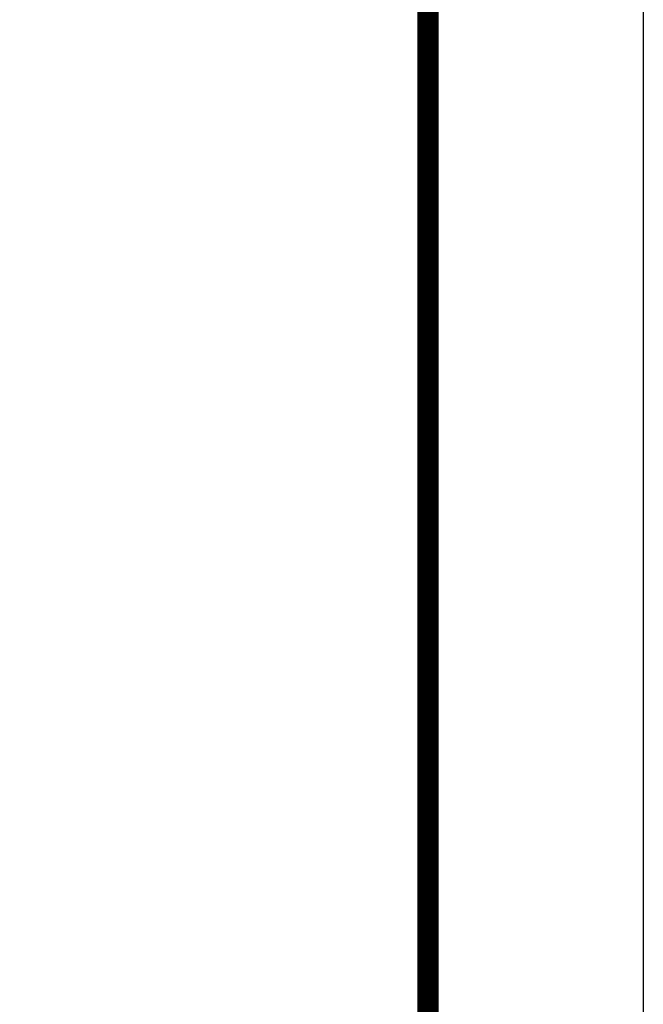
# Model space of a CAD drawing. Extents: x 447288 to 563800, y -194684 to 241749.
# Tile 30 of 91: x 482674 to 483398, y -163959 to -162815. Entities that reach past the tile are written whole.
import ezdxf

# ---------------------------------------------------------------- set-up
doc = ezdxf.new("R2010")
doc.units = 0
doc.header["$LTSCALE"] = 1000
doc.layers.get('0').update_dxf_attribs({"lineweight": 20})
doc.layers.add('A-OVER', color=7, linetype='Continuous')
doc.layers.add('PUB_TITLE', color=4, linetype='Continuous')

# ---------------------------------------------------------------- blocks, each defined once
blk = doc.blocks.new('建筑签名2', base_point=(20007.8, -15482.6))
h = blk.add_hatch()
h.set_pattern_fill('ANSI31', color=256, scale=10692)
h.set_pattern_definition([(45, (3263, 208), (-12002, 12002), [])])
edge = h.paths.add_edge_path()
edge.add_spline(control_points=[(4600.5, 1085.2), (4613.3, 1091), (4677.8, 1105.6), (4694.9, 1120.6)], knot_values=[0, 0, 0, 0, 1, 1, 1, 1], degree=3, periodic=0)
edge.add_spline(control_points=[(4694.9, 1120.6), (4702.6, 1127.3), (4709.9, 1145.3), (4706.3, 1159.4)], knot_values=[0, 0, 0, 0, 1, 1, 1, 1], degree=3, periodic=0)
edge.add_spline(control_points=[(4706.3, 1159.4), (4701.2, 1179.8), (4685.7, 1194.5), (4670.2, 1208)], knot_values=[0, 0, 0, 0, 1, 1, 1, 1], degree=3, periodic=0)
edge.add_spline(control_points=[(4670.2, 1208), (4642, 1232.9), (4637.6, 1226.9), (4621, 1231.4)], knot_values=[0, 0, 0, 0, 1, 1, 1, 1], degree=3, periodic=0)
edge.add_spline(control_points=[(4621, 1231.4), (4616.4, 1232.7), (4612.2, 1234.7), (4607.6, 1234.2)], knot_values=[0, 0, 0, 0, 1, 1, 1, 1], degree=3, periodic=0)
edge.add_spline(control_points=[(4607.6, 1234.2), (4602.8, 1233.7), (4599.4, 1229.9), (4596.2, 1226.6)], knot_values=[0, 0, 0, 0, 1, 1, 1, 1], degree=3, periodic=0)
edge.add_spline(control_points=[(4596.2, 1226.6), (4589, 1219), (4585.1, 1209), (4584.2, 1198.8)], knot_values=[0, 0, 0, 0, 1, 1, 1, 1], degree=3, periodic=0)
edge.add_spline(control_points=[(4584.2, 1198.8), (4583.6, 1192.9), (4582.5, 1162.7), (4578.5, 1133.3)], knot_values=[0, 0, 0, 0, 1, 1, 1, 1], degree=3, periodic=0)
edge.add_spline(control_points=[(4578.5, 1133.3), (4577.7, 1127.7), (4575.3, 1106.9), (4572.2, 1103)], knot_values=[0, 0, 0, 0, 1, 1, 1, 1], degree=3, periodic=0)
edge.add_spline(control_points=[(4572.2, 1103), (4567.4, 1097.1), (4558.1, 1095.8), (4552.6, 1093.7)], knot_values=[0, 0, 0, 0, 1, 1, 1, 1], degree=3, periodic=0)
edge.add_spline(control_points=[(4552.6, 1093.7), (4497.8, 1073.2), (4525, 1086.1), (4472.2, 1062.8)], knot_values=[0, 0, 0, 0, 1, 1, 1, 1], degree=3, periodic=0)
edge.add_spline(control_points=[(4472.2, 1062.8), (4448.7, 1052.5), (4424.7, 1041.9), (4405.7, 1023.5)], knot_values=[0, 0, 0, 0, 1, 1, 1, 1], degree=3, periodic=0)
edge.add_spline(control_points=[(4405.7, 1023.5), (4376, 994.9), (4360.2, 956.4), (4348.9, 916.8)], knot_values=[0, 0, 0, 0, 1, 1, 1, 1], degree=3, periodic=0)
edge.add_spline(control_points=[(4348.9, 916.8), (4347.5, 912), (4346.6, 898.9), (4341.1, 891.8)], knot_values=[0, 0, 0, 0, 1, 1, 1, 1], degree=3, periodic=0)
edge.add_spline(control_points=[(4341.1, 891.8), (4332.4, 880.5), (4310.2, 874.2), (4292.7, 872.3)], knot_values=[0, 0, 0, 0, 1, 1, 1, 1], degree=3, periodic=0)
edge.add_spline(control_points=[(4292.7, 872.3), (4255, 868.3), (4247.7, 867.1), (4242.2, 866.2)], knot_values=[0, 0, 0, 0, 1, 1, 1, 1], degree=3, periodic=0)
edge.add_spline(control_points=[(4242.2, 866.2), (4217.7, 862.1), (4205.6, 860.2), (4200.6, 860.4)], knot_values=[0, 0, 0, 0, 1, 1, 1, 1], degree=3, periodic=0)
edge.add_spline(control_points=[(4200.6, 860.4), (4185.4, 860.9), (4168.6, 866.8), (4164.4, 882.7)], knot_values=[0, 0, 0, 0, 1, 1, 1, 1], degree=3, periodic=0)
edge.add_spline(control_points=[(4164.4, 882.7), (4160.5, 897.3), (4157.3, 935.7), (4168, 940)], knot_values=[0, 0, 0, 0, 1, 1, 1, 1], degree=3, periodic=0)
edge.add_spline(control_points=[(4168, 940), (4172.5, 941.8), (4206.7, 953.4), (4212.3, 952.7)], knot_values=[0, 0, 0, 0, 1, 1, 1, 1], degree=3, periodic=0)
edge.add_spline(control_points=[(4212.3, 952.7), (4226, 951.1), (4230.7, 976.2), (4262.8, 1010.3)], knot_values=[0, 0, 0, 0, 1, 1, 1, 1], degree=3, periodic=0)
edge.add_spline(control_points=[(4262.8, 1010.3), (4278.2, 1026.6), (4279.9, 1024.1), (4289.7, 1045.8)], knot_values=[0, 0, 0, 0, 1, 1, 1, 1], degree=3, periodic=0)
edge.add_spline(control_points=[(4289.7, 1045.8), (4292.7, 1052.3), (4295.9, 1059.3), (4293.7, 1066.5)], knot_values=[0, 0, 0, 0, 1, 1, 1, 1], degree=3, periodic=0)
edge.add_spline(control_points=[(4293.7, 1066.5), (4292, 1072.3), (4288.2, 1073.4), (4283.8, 1073.8)], knot_values=[0, 0, 0, 0, 1, 1, 1, 1], degree=3, periodic=0)
edge.add_spline(control_points=[(4283.8, 1073.8), (4278.9, 1074.2), (4274, 1074.3), (4269.1, 1073.5)], knot_values=[0, 0, 0, 0, 1, 1, 1, 1], degree=3, periodic=0)
edge.add_spline(control_points=[(4269.1, 1073.5), (4258.7, 1071.7), (4247.3, 1071.6), (4236.3, 1069.7)], knot_values=[0, 0, 0, 0, 1, 1, 1, 1], degree=3, periodic=0)
edge.add_spline(control_points=[(4236.3, 1069.7), (4207.7, 1064.6), (4185.7, 1051.7), (4153.2, 1039.8)], knot_values=[0, 0, 0, 0, 1, 1, 1, 1], degree=3, periodic=0)
edge.add_spline(control_points=[(4153.2, 1039.8), (4126.8, 1030.2), (4118.1, 1035), (4120.3, 1025)], knot_values=[0, 0, 0, 0, 1, 1, 1, 1], degree=3, periodic=0)
edge.add_spline(control_points=[(4120.3, 1025), (4121.5, 1019.8), (4123.7, 1023.9), (4131.9, 1017.1)], knot_values=[0, 0, 0, 0, 1, 1, 1, 1], degree=3, periodic=0)
edge.add_spline(control_points=[(4131.9, 1017.1), (4135.2, 1014.3), (4139.4, 1011.2), (4143.7, 1013.4)], knot_values=[0, 0, 0, 0, 1, 1, 1, 1], degree=3, periodic=0)
edge.add_spline(control_points=[(4143.7, 1013.4), (4186.7, 1036.4), (4206, 1043.1), (4210.9, 1044.5)], knot_values=[0, 0, 0, 0, 1, 1, 1, 1], degree=3, periodic=0)
edge.add_spline(control_points=[(4210.9, 1044.5), (4216, 1046), (4248.4, 1048.6), (4257.1, 1048.8)], knot_values=[0, 0, 0, 0, 1, 1, 1, 1], degree=3, periodic=0)
edge.add_spline(control_points=[(4257.1, 1048.8), (4260.6, 1051), (4264.8, 1051.5), (4268.9, 1051.8)], knot_values=[0, 0, 0, 0, 1, 1, 1, 1], degree=3, periodic=0)
edge.add_spline(control_points=[(4268.9, 1051.8), (4266, 1038), (4259.7, 1030.2), (4253.7, 1022.4)], knot_values=[0, 0, 0, 0, 1, 1, 1, 1], degree=3, periodic=0)
edge.add_spline(control_points=[(4253.7, 1022.4), (4239.7, 1004.2), (4230.6, 992), (4227.2, 988)], knot_values=[0, 0, 0, 0, 1, 1, 1, 1], degree=3, periodic=0)
edge.add_spline(control_points=[(4227.2, 988), (4222.2, 982.1), (4215.6, 977.9), (4208.1, 976)], knot_values=[0, 0, 0, 0, 1, 1, 1, 1], degree=3, periodic=0)
edge.add_spline(control_points=[(4208.1, 976), (4208.1, 986.6), (4204.9, 991.4), (4211.2, 1004.1)], knot_values=[0, 0, 0, 0, 1, 1, 1, 1], degree=3, periodic=0)
edge.add_spline(control_points=[(4211.2, 1004.1), (4213.4, 1008.4), (4216.5, 1013.7), (4213.4, 1018.3)], knot_values=[0, 0, 0, 0, 1, 1, 1, 1], degree=3, periodic=0)
edge.add_spline(control_points=[(4213.4, 1018.3), (4210.6, 1022.4), (4207, 1024.6), (4200.7, 1023.1)], knot_values=[0, 0, 0, 0, 1, 1, 1, 1], degree=3, periodic=0)
edge.add_spline(control_points=[(4200.7, 1023.1), (4196.4, 1022.1), (4194.7, 1017.3), (4194.9, 1013.1)], knot_values=[0, 0, 0, 0, 1, 1, 1, 1], degree=3, periodic=0)
edge.add_spline(control_points=[(4194.9, 1013.1), (4195.3, 1007.4), (4198.7, 1008), (4194.6, 999.9)], knot_values=[0, 0, 0, 0, 1, 1, 1, 1], degree=3, periodic=0)
edge.add_spline(control_points=[(4194.6, 999.9), (4192, 994.9), (4183.4, 983.1), (4180.3, 978.8)], knot_values=[0, 0, 0, 0, 1, 1, 1, 1], degree=3, periodic=0)
edge.add_spline(control_points=[(4180.3, 978.8), (4174.4, 970.3), (4176.3, 968.9), (4166.5, 962.6)], knot_values=[0, 0, 0, 0, 1, 1, 1, 1], degree=3, periodic=0)
edge.add_spline(control_points=[(4166.5, 962.6), (4166.5, 967.9), (4166.6, 972.7), (4166.1, 977.4)], knot_values=[0, 0, 0, 0, 1, 1, 1, 1], degree=3, periodic=0)
edge.add_spline(control_points=[(4166.1, 977.4), (4165.6, 983.3), (4168.6, 981.8), (4167.8, 990.7)], knot_values=[0, 0, 0, 0, 1, 1, 1, 1], degree=3, periodic=0)
edge.add_spline(control_points=[(4167.8, 990.7), (4167.3, 996.7), (4164.1, 998.5), (4160.3, 1000.7)], knot_values=[0, 0, 0, 0, 1, 1, 1, 1], degree=3, periodic=0)
edge.add_spline(control_points=[(4160.3, 1000.7), (4156.3, 1003), (4152, 1005.7), (4147.1, 1005.3)], knot_values=[0, 0, 0, 0, 1, 1, 1, 1], degree=3, periodic=0)
edge.add_spline(control_points=[(4147.1, 1005.3), (4140.4, 1004.8), (4144.3, 998.7), (4145.3, 995.2)], knot_values=[0, 0, 0, 0, 1, 1, 1, 1], degree=3, periodic=0)
edge.add_spline(control_points=[(4145.3, 995.2), (4147.1, 988.7), (4148.6, 985.6), (4149.4, 980.3)], knot_values=[0, 0, 0, 0, 1, 1, 1, 1], degree=3, periodic=0)
edge.add_spline(control_points=[(4149.4, 980.3), (4150.6, 973.3), (4136.2, 924.6), (4147.2, 851.2)], knot_values=[0, 0, 0, 0, 1, 1, 1, 1], degree=3, periodic=0)
edge.add_spline(control_points=[(4147.2, 851.2), (4157.5, 845.6), (4174, 842.9), (4181.3, 842.5)], knot_values=[0, 0, 0, 0, 1, 1, 1, 1], degree=3, periodic=0)
edge.add_spline(control_points=[(4181.3, 842.5), (4221.7, 840.4), (4225.2, 846.1), (4239.2, 846.7)], knot_values=[0, 0, 0, 0, 1, 1, 1, 1], degree=3, periodic=0)
edge.add_spline(control_points=[(4239.2, 846.7), (4277.1, 848.2), (4314.5, 848.8), (4349.3, 864.2)], knot_values=[0, 0, 0, 0, 1, 1, 1, 1], degree=3, periodic=0)
edge.add_spline(control_points=[(4349.3, 864.2), (4357.7, 867.9), (4358.4, 876.8), (4359.2, 882.5)], knot_values=[0, 0, 0, 0, 1, 1, 1, 1], degree=3, periodic=0)
edge.add_spline(control_points=[(4359.2, 882.5), (4363, 907.7), (4362.5, 915.4), (4366.2, 931.1)], knot_values=[0, 0, 0, 0, 1, 1, 1, 1], degree=3, periodic=0)
edge.add_spline(control_points=[(4366.2, 931.1), (4370.9, 951.2), (4378.6, 974), (4393.9, 990.7)], knot_values=[0, 0, 0, 0, 1, 1, 1, 1], degree=3, periodic=0)
edge.add_spline(control_points=[(4393.9, 990.7), (4406.8, 1004.9), (4425.7, 1019.4), (4445.9, 1030.5)], knot_values=[0, 0, 0, 0, 1, 1, 1, 1], degree=3, periodic=0)
edge.add_spline(control_points=[(4445.9, 1030.5), (4457, 1036.5), (4467.4, 1041.5), (4478.5, 1045.5)], knot_values=[0, 0, 0, 0, 1, 1, 1, 1], degree=3, periodic=0)
edge.add_spline(control_points=[(4478.5, 1045.5), (4491.9, 1050.3), (4497.7, 1049.4), (4506.7, 1052.8)], knot_values=[0, 0, 0, 0, 1, 1, 1, 1], degree=3, periodic=0)
edge.add_spline(control_points=[(4506.7, 1052.8), (4511.8, 1054.7), (4520.4, 1063.1), (4561.6, 1073.5)], knot_values=[0, 0, 0, 0, 1, 1, 1, 1], degree=3, periodic=0)
edge.add_spline(control_points=[(4561.6, 1073.5), (4561.6, 1073.5), (4565.8, 1074.4), (4565.8, 1074.4)], knot_values=[0.00002, 0.00002, 0.00002, 0.00002, 1, 1, 1, 1], degree=3, periodic=0)
edge.add_spline(control_points=[(4565.8, 1074.4), (4568.1, 1074.6), (4568.6, 1075.8), (4569.3, 1073.6)], knot_values=[0, 0, 0, 0, 1, 1, 1, 1], degree=3, periodic=0)
edge.add_spline(control_points=[(4569.3, 1073.6), (4571.3, 1067.3), (4568.3, 1059.7), (4567, 1055)], knot_values=[0, 0, 0, 0, 1, 1, 1, 1], degree=3, periodic=0)
edge.add_spline(control_points=[(4567, 1055), (4560.6, 1032.7), (4558.6, 1029.2), (4557.1, 1023.6)], knot_values=[0, 0, 0, 0, 1, 1, 1, 1], degree=3, periodic=0)
edge.add_spline(control_points=[(4557.1, 1023.6), (4553.3, 1009.6), (4545.9, 974.1), (4543.1, 978.5)], knot_values=[0, 0, 0, 0, 1, 1, 1, 1], degree=3, periodic=0)
edge.add_spline(control_points=[(4543.1, 978.5), (4536.5, 988.8), (4560.3, 1042.4), (4531.7, 1029.8)], knot_values=[0, 0, 0, 0, 1, 1, 1, 1], degree=3, periodic=0)
edge.add_spline(control_points=[(4531.7, 1029.8), (4515.6, 1022.8), (4497, 1003.9), (4485.8, 990.9)], knot_values=[0, 0, 0, 0, 1, 1, 1, 1], degree=3, periodic=0)
edge.add_spline(control_points=[(4485.8, 990.9), (4467.6, 969.6), (4450.5, 938.9), (4453.4, 934.6)], knot_values=[0, 0, 0, 0, 1, 1, 1, 1], degree=3, periodic=0)
edge.add_spline(control_points=[(4453.4, 934.6), (4456.2, 930.3), (4460.7, 937.6), (4465.2, 939.6)], knot_values=[0, 0, 0, 0, 1, 1, 1, 1], degree=3, periodic=0)
edge.add_spline(control_points=[(4465.2, 939.6), (4469.6, 941.4), (4468.7, 941), (4479.7, 945)], knot_values=[0, 0, 0, 0, 1, 1, 1, 1], degree=3, periodic=0)
edge.add_spline(control_points=[(4479.7, 945), (4489.1, 948.5), (4490.8, 945.3), (4496.1, 946.7)], knot_values=[0, 0, 0, 0, 1, 1, 1, 1], degree=3, periodic=0)
edge.add_spline(control_points=[(4496.1, 946.7), (4519.9, 952.8), (4525.8, 957.5), (4529.1, 950.1)], knot_values=[0, 0, 0, 0, 1, 1, 1, 1], degree=3, periodic=0)
edge.add_spline(control_points=[(4529.1, 950.1), (4530.9, 945.9), (4537.1, 928.7), (4538.1, 924.2)], knot_values=[0, 0, 0, 0, 1, 1, 1, 1], degree=3, periodic=0)
edge.add_spline(control_points=[(4538.1, 924.2), (4538.8, 921.3), (4538.2, 918.3), (4539.5, 915.5)], knot_values=[0, 0, 0, 0, 1, 1, 1, 1], degree=3, periodic=0)
edge.add_spline(control_points=[(4539.5, 915.5), (4540.7, 912.8), (4543.6, 910.8), (4546.6, 911.5)], knot_values=[0, 0, 0, 0, 1, 1, 1, 1], degree=3, periodic=0)
edge.add_spline(control_points=[(4546.6, 911.5), (4552.1, 912.8), (4548.8, 918), (4557.1, 946.3)], knot_values=[0, 0, 0, 0, 1, 1, 1, 1], degree=3, periodic=0)
edge.add_spline(control_points=[(4557.1, 946.3), (4560.1, 956.5), (4560.6, 951.3), (4567.1, 954.6)], knot_values=[0, 0, 0, 0, 1, 1, 1, 1], degree=3, periodic=0)
edge.add_spline(control_points=[(4567.1, 954.6), (4570.5, 956.3), (4572.4, 959.1), (4577.9, 959.3)], knot_values=[0, 0, 0, 0, 1, 1, 1, 1], degree=3, periodic=0)
edge.add_spline(control_points=[(4577.9, 959.3), (4583.6, 959.5), (4594.9, 956), (4596.1, 950.4)], knot_values=[0, 0, 0, 0, 1, 1, 1, 1], degree=3, periodic=0)
edge.add_spline(control_points=[(4596.1, 950.4), (4601.2, 928.2), (4561.3, 906.9), (4551.3, 900.2)], knot_values=[0, 0, 0, 0, 1, 1, 1, 1], degree=3, periodic=0)
edge.add_spline(control_points=[(4551.3, 900.2), (4533.1, 888), (4530.7, 883.5), (4518.4, 878.2)], knot_values=[0, 0, 0, 0, 1, 1, 1, 1], degree=3, periodic=0)
edge.add_spline(control_points=[(4518.4, 878.2), (4482.5, 862.6), (4411.4, 827.3), (4414.1, 808.2)], knot_values=[0, 0, 0, 0, 1, 1, 1, 1], degree=3, periodic=0)
edge.add_spline(control_points=[(4414.1, 808.2), (4414.9, 802.3), (4420.9, 800), (4424.9, 796.3)], knot_values=[0, 0, 0, 0, 1, 1, 1, 1], degree=3, periodic=0)
edge.add_spline(control_points=[(4424.9, 796.3), (4442.1, 796.3), (4468.3, 804.9), (4473.9, 806.7)], knot_values=[0, 0, 0, 0, 1, 1, 1, 1], degree=3, periodic=0)
edge.add_spline(control_points=[(4473.9, 806.7), (4510.7, 818), (4525.1, 829.6), (4616.4, 848.5)], knot_values=[0, 0, 0, 0, 1, 1, 1, 1], degree=3, periodic=0)
edge.add_spline(control_points=[(4616.4, 848.5), (4667.1, 859), (4698.1, 859.6), (4710.1, 858.4)], knot_values=[0, 0, 0, 0, 1, 1, 1, 1], degree=3, periodic=0)
edge.add_spline(control_points=[(4710.1, 858.4), (4728, 856.5), (4726.8, 850), (4731.6, 852.9)], knot_values=[0, 0, 0, 0, 1, 1, 1, 1], degree=3, periodic=0)
edge.add_spline(control_points=[(4731.6, 852.9), (4735.7, 855.3), (4739.7, 858.4), (4740.3, 863.3)], knot_values=[0, 0, 0, 0, 1, 1, 1, 1], degree=3, periodic=0)
edge.add_spline(control_points=[(4740.3, 863.3), (4741, 869), (4737.2, 873.5), (4733.3, 877.2)], knot_values=[0, 0, 0, 0, 1, 1, 1, 1], degree=3, periodic=0)
edge.add_spline(control_points=[(4733.3, 877.2), (4729.8, 880.5), (4724.5, 878.1), (4720.5, 878)], knot_values=[0, 0, 0, 0, 1, 1, 1, 1], degree=3, periodic=0)
edge.add_spline(control_points=[(4720.5, 878), (4698.6, 877.5), (4679.7, 874.4), (4652.1, 871)], knot_values=[0, 0, 0, 0, 1, 1, 1, 1], degree=3, periodic=0)
edge.add_spline(control_points=[(4652.1, 871), (4640.8, 869.6), (4628.9, 870.1), (4618, 869)], knot_values=[0, 0, 0, 0, 1, 1, 1, 1], degree=3, periodic=0)
edge.add_spline(control_points=[(4618, 869), (4596, 866.6), (4571.8, 854.3), (4549.6, 848.5)], knot_values=[0, 0, 0, 0, 1, 1, 1, 1], degree=3, periodic=0)
edge.add_spline(control_points=[(4549.6, 848.5), (4541.7, 846.4), (4543.1, 852.7), (4521.4, 845.6)], knot_values=[0, 0, 0, 0, 1, 1, 1, 1], degree=3, periodic=0)
edge.add_spline(control_points=[(4521.4, 845.6), (4516.3, 843.9), (4467, 823.9), (4442.7, 821.5)], knot_values=[0, 0, 0, 0, 1, 1, 1, 1], degree=3, periodic=0)
edge.add_spline(control_points=[(4442.7, 821.5), (4445.1, 827.4), (4447.5, 827.9), (4452.9, 830.7)], knot_values=[0, 0, 0, 0, 1, 1, 1, 1], degree=3, periodic=0)
edge.add_spline(control_points=[(4452.9, 830.7), (4456.3, 832.4), (4462.3, 835.4), (4467.9, 837.9)], knot_values=[0, 0, 0, 0, 1, 1, 1, 1], degree=3, periodic=0)
edge.add_spline(control_points=[(4467.9, 837.9), (4504.6, 854.8), (4539.1, 871.4), (4570.4, 892.8)], knot_values=[0, 0, 0, 0, 1, 1, 1, 1], degree=3, periodic=0)
edge.add_spline(control_points=[(4570.4, 892.8), (4583.6, 901.8), (4596, 912.3), (4607, 924.3)], knot_values=[0, 0, 0, 0, 1, 1, 1, 1], degree=3, periodic=0)
edge.add_spline(control_points=[(4607, 924.3), (4616.4, 934.5), (4626.7, 943.2), (4623.5, 956.6)], knot_values=[0, 0, 0, 0, 1, 1, 1, 1], degree=3, periodic=0)
edge.add_spline(control_points=[(4623.5, 956.6), (4621, 967.1), (4601.2, 973.1), (4585.1, 975.4)], knot_values=[0, 0, 0, 0, 1, 1, 1, 1], degree=3, periodic=0)
edge.add_spline(control_points=[(4585.1, 975.4), (4579.2, 976.2), (4568.9, 973.9), (4567.3, 979.4)], knot_values=[0, 0, 0, 0, 1, 1, 1, 1], degree=3, periodic=0)
edge.add_spline(control_points=[(4567.3, 979.4), (4565.9, 984.4), (4568.7, 989.1), (4570.1, 993.9)], knot_values=[0, 0, 0, 0, 1, 1, 1, 1], degree=3, periodic=0)
edge.add_spline(control_points=[(4570.1, 993.9), (4578.8, 1024), (4574.7, 1008.4), (4582.1, 1038.4)], knot_values=[0, 0, 0, 0, 1, 1, 1, 1], degree=3, periodic=0)
edge.add_spline(control_points=[(4582.1, 1038.4), (4590.2, 1071), (4589.5, 1080.2), (4600.5, 1085.2)], knot_values=[0, 0, 0, 0, 1, 1, 1, 1], degree=3, periodic=0)
edge = h.paths.add_edge_path(flags=16)
edge.add_spline(control_points=[(4603.4, 1113.8), (4600, 1114.4), (4603.2, 1122), (4604, 1126.2)], knot_values=[0, 0, 0, 0, 1, 1, 1, 1], degree=3, periodic=0)
edge.add_spline(control_points=[(4604, 1126.2), (4606.1, 1136.6), (4604.6, 1129.2), (4606.4, 1139.3)], knot_values=[0, 0, 0, 0, 1, 1, 1, 1], degree=3, periodic=0)
edge.add_spline(control_points=[(4606.4, 1139.3), (4607.4, 1145.2), (4610.7, 1184.8), (4610.4, 1189.9)], knot_values=[0, 0, 0, 0, 1, 1, 1, 1], degree=3, periodic=0)
edge.add_spline(control_points=[(4610.4, 1189.9), (4609.7, 1200.1), (4606.7, 1219.9), (4615.1, 1219.6)], knot_values=[0, 0, 0, 0, 1, 1, 1, 1], degree=3, periodic=0)
edge.add_spline(control_points=[(4615.1, 1219.6), (4634.2, 1219.1), (4648.2, 1204.4), (4661.2, 1191.5)], knot_values=[0, 0, 0, 0, 1, 1, 1, 1], degree=3, periodic=0)
edge.add_spline(control_points=[(4661.2, 1191.5), (4664.8, 1187.8), (4682.8, 1175.8), (4685.7, 1158.6)], knot_values=[0, 0, 0, 0, 1, 1, 1, 1], degree=3, periodic=0)
edge.add_spline(control_points=[(4685.7, 1158.6), (4687.9, 1146), (4682.2, 1134.5), (4676.1, 1132.9)], knot_values=[0, 0, 0, 0, 1, 1, 1, 1], degree=3, periodic=0)
edge.add_spline(control_points=[(4676.1, 1132.9), (4650.5, 1126.2), (4650, 1123.3), (4640.3, 1120.2)], knot_values=[0, 0, 0, 0, 1, 1, 1, 1], degree=3, periodic=0)
edge.add_spline(control_points=[(4640.3, 1120.2), (4634.1, 1118.3), (4628.7, 1119.3), (4620.8, 1117.6)], knot_values=[0, 0, 0, 0, 1, 1, 1, 1], degree=3, periodic=0)
edge.add_spline(control_points=[(4620.8, 1117.6), (4612.4, 1115.8), (4608.1, 1112.9), (4603.4, 1113.8)], knot_values=[0, 0, 0, 0, 1, 1, 1, 1], degree=3, periodic=0)
edge = h.paths.add_edge_path(flags=16)
edge.add_spline(control_points=[(4527.4, 1007.2), (4528.6, 1002.5), (4531, 979.2), (4527.5, 975.7)], knot_values=[0, 0, 0, 0, 1, 1, 1, 1], degree=3, periodic=0)
edge.add_spline(control_points=[(4527.5, 975.7), (4523.9, 972.1), (4518.2, 972.8), (4485.8, 961.2)], knot_values=[0, 0, 0, 0, 1, 1, 1, 1], degree=3, periodic=0)
edge.add_spline(control_points=[(4485.8, 961.2), (4484.7, 966.4), (4507.6, 984.7), (4524.4, 1008.7)], knot_values=[0, 0, 0, 0, 1, 1, 1, 1], degree=3, periodic=0)
edge.add_spline(control_points=[(4524.4, 1008.7), (4524.4, 1008.7), (4527.4, 1007.2), (4527.4, 1007.2)], knot_values=[0.000034, 0.000034, 0.000034, 0.000034, 0.99999, 0.99999, 0.99999, 0.99999], degree=3, periodic=0)
edge = h.paths.add_edge_path(flags=16)
edge.add_spline(control_points=[(4201.5, 983.2), (4204.8, 973.4), (4199.2, 972.1), (4193.4, 972.7)], knot_values=[0, 0, 0, 0, 1, 1, 1, 1], degree=3, periodic=0)
edge.add_spline(control_points=[(4193.4, 972.7), (4190.3, 973.1), (4194.3, 974.9), (4196.2, 977.5)], knot_values=[0, 0, 0, 0, 1, 1, 1, 1], degree=3, periodic=0)
edge.add_spline(control_points=[(4196.2, 977.5), (4198.4, 980.6), (4200.3, 986.9), (4201.5, 983.2)], knot_values=[0, 0, 0, 0, 1, 1, 1, 1], degree=3, periodic=0)
edge = h.paths.add_edge_path(flags=16)
edge.add_spline(control_points=[(4206.5, 959.8), (4210.7, 959.4), (4199.1, 955.8), (4194.8, 955.9)], knot_values=[0, 0, 0, 0, 1, 1, 1, 1], degree=3, periodic=0)
edge.add_spline(control_points=[(4194.8, 955.9), (4190.6, 956), (4202.2, 960.2), (4206.5, 959.8)], knot_values=[0, 0, 0, 0, 1, 1, 1, 1], degree=3, periodic=0)

msp = doc.modelspace()

# ---------------------------------------------------------------- linework, layer by layer
at = {"layer": 'PUB_TITLE'}
for points in [[(462373.2, -164983.7), (483398.2, -164983.7), (483398.2, -150133.7), (462373.2, -150133.7)], [(483148.2, -164733.7), (483148.2, -150383.7), (481423.2, -150383.7), (481423.2, -164733.7)]]:
    msp.add_lwpolyline(points, close=True, dxfattribs=at)
at = {"layer": 'PUB_TITLE', "const_width": 25}
msp.add_lwpolyline([(462998.2, -164733.7), (483148.2, -164733.7), (483148.2, -150383.7), (462998.2, -150383.7)], close=True, dxfattribs=at)

# ---------------------------------------------------------------- block references
at = {"layer": 'A-OVER', "xscale": 0.25, "yscale": 0.25, "zscale": 0.25}
msp.add_blockref('建筑签名2', (486801.3, -167743.1), dxfattribs=at)

doc.saveas('drawing.dxf')
